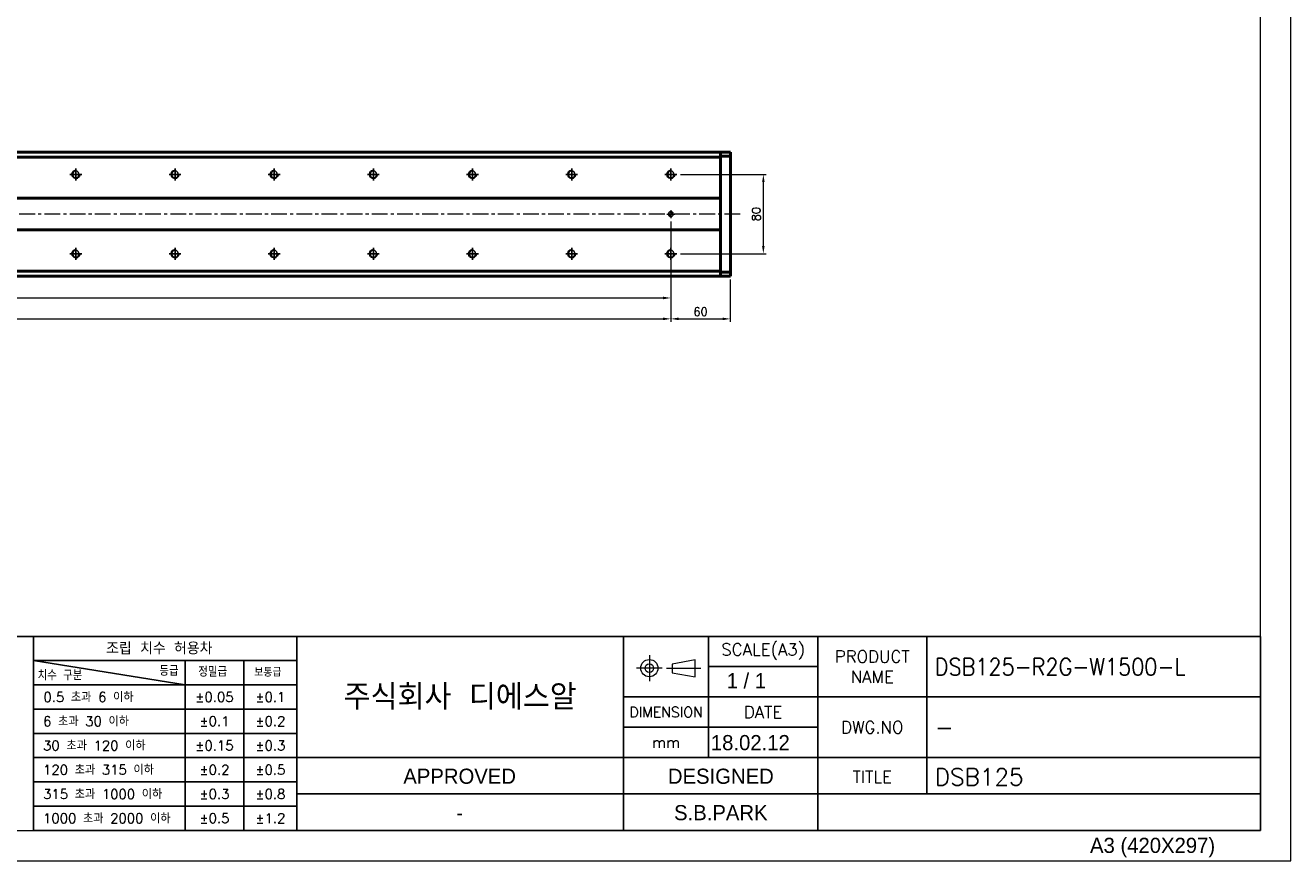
# Model space of a CAD drawing. Header units: millimetres. Extents: x 46891 to 51115, y 6223 to 10345.
# Tile 5 of 7: x 49839 to 51115, y 8529 to 9372. Entities that reach past the tile are written whole.
import ezdxf
from ezdxf.enums import TextEntityAlignment as Align

# ---------------------------------------------------------------- set-up
doc = ezdxf.new("R2010")
doc.units = ezdxf.units.MM
doc.header["$LTSCALE"] = 0.5
doc.linetypes.add('CENTER', pattern=[50.8, 31.75, -6.35, 6.35, -6.35])
doc.layers.get('0').update_dxf_attribs({"lineweight": 20})
doc.layers.add('1', color=1, linetype='CENTER', lineweight=13)
doc.layers.add('외형선(ISO)', color=7, linetype='Continuous', lineweight=50)
for name, color, linetype in [('3', 3, 'Continuous'), ('C', 1, 'CENTER'), ('DIM', 4, 'Continuous')]:
    doc.layers.add(name, color=color, linetype=linetype)
doc.styles.add('ACISOGDT', font='amgdt.shx')
doc.styles.add('DSR TEXT', font='romans.shx', dxfattribs={"bigfont": 'whgtxt.shx'})
doc.styles.get("Standard").update_dxf_attribs({"font": 'romans.shx', "bigfont": 'whgtxt.shx'})
doc.dimstyles.new('DSR', dxfattribs={"dimscale": 2, "dimtxt": 3, "dimasz": 3, "dimexe": 0.5, "dimexo": 0.5, "dimgap": 0.5, "dimtad": 1, "dimdsep": 46, "dimtxsty": 'Standard', "dimcen": 2.5, "dimclrd": 4, "dimclre": 4, "dimclrt": 2, "dimadec": 0, "dimazin": 2, "dimtfac": 1, "dimtmove": 0, "dimatfit": 3, "dimfxl": 0, "dimlwd": -1, "dimlwe": -1, "dimarcsym": 0})

# ---------------------------------------------------------------- blocks, each defined once
blk = doc.blocks.new('A$C13F00394')
for p, q in [((109.11, 28.14), (105.34, 27.43)), ((105.34, 27.43), (105.34, 26.01)), ((109.11, 25.3), (109.11, 28.14)), ((105.34, 26.01), (109.11, 25.3))]:
    blk.add_line(p, q)
for radius in [1.42, 0.71]:
    blk.add_circle((101.56, 26.76), radius)
at = {"layer": '1'}
for p, q in [((101.56, 28.89), (101.56, 24.63)), ((103.69, 26.76), (99.44, 26.76)), ((104.41, 26.76), (110.04, 26.76))]:
    blk.add_line(p, q, dxfattribs=at)
at = {"layer": '3'}
for p, q in [((0, 32), (-207.68, 32)), ((0, 32), (202.32, 32)), ((0, 32), (0, 0)), ((43.43, 32), (43.43, 0)), ((97.32, 32), (97.32, 12)), ((111.32, 32), (111.32, 12)), ((129.32, 32), (129.32, 0)), ((147.32, 32), (147.32, 6)), ((202.32, 32), (202.32, 0)), ((0, 28), (25, 24)), ((43.43, 28), (0, 28)), ((25, 28), (25, 0)), ((34.7, 28), (34.7, 0)), ((111.32, 27), (129.32, 27)), ((43.43, 24), (0, 24)), ((97.32, 22), (202.32, 22)), ((43.43, 20), (0, 20)), ((97.32, 17), (129.32, 17)), ((43.43, 16), (0, 16)), ((0, 12), (129.32, 12)), ((97.32, 12), (97.32, 0)), ((129.32, 12), (202.32, 12)), ((43.43, 8), (0, 8)), ((97.32, 6), (43.43, 6)), ((129.32, 6), (97.32, 6)), ((202.32, 6), (129.32, 6)), ((43.43, 4), (0, 4)), ((0, 0), (202.32, 0))]:
    blk.add_line(p, q, dxfattribs=at)
at = {"color": 0, "style": 'DSR TEXT'}
for s, height, p in [('조립 치수 허용차', 2, (11.97, 29.02)), ('등급', 1.5, (20.77, 25.52)), ('치수 구분', 1.5, (0.69, 24.78)), ('정밀급', 1.5, (27.18, 25.37)), ('보통급', 1.3, (36.41, 25.38)), (' 0.5 초과 6 이하', 1.6, (0.56, 21.19)), (' 6 초과 30 이하', 1.6, (0.49, 17.19)), (' 30 초과 120 이하', 1.6, (0.49, 13.19)), (' 120 초과 315 이하', 1.6, (0.49, 9.19)), (' 315 초과 1000 이하', 1.6, (0.49, 5.19)), (' 1000 초과 2000 이하', 1.6, (0.49, 1.19))]:
    blk.add_text(s, height=height, dxfattribs=at).set_placement(p)
at = {"color": 7, "style": 'ACISOGDT'}
for s, p in [('APPROVED', (70.28, 8.93)), ('DESIGNED', (113.35, 8.93))]:
    blk.add_text(s, height=2.5, dxfattribs=at).set_placement(p, align=Align.MIDDLE_CENTER)
at = {"color": 7, "attachment_point": 5, "style": 'DSR TEXT'}
for s, insert, char_height in [('SCALE(A3)', (120.32, 29.5), 2), ('PRODUCT\\PNAME', (138.32, 27), 2), ('주식회사 디에스알', (70.37, 22), 4.2), ('DIMENSION', (104.32, 19.5), 1.7), ('DATE', (120.32, 19.5), 2), ('DWG.NO', (138.32, 17), 2), ('mm', (104.32, 14.5), 1.8), ('TITLE', (138.32, 8.83), 2)]:
    blk.add_mtext(s, dxfattribs=dict(at, insert=insert, char_height=char_height))
at = {"color": 0, "char_height": 1.6, "attachment_point": 5, "style": 'DSR TEXT'}
for s, insert in [('%%P0.05', (29.85, 22)), ('%%P0.1', (39.07, 22)), ('%%P0.1', (29.85, 18)), ('%%P0.2', (39.07, 18)), ('%%P0.15', (29.85, 14)), ('%%P0.3', (39.07, 14)), ('%%P0.2', (29.85, 10)), ('%%P0.5', (39.07, 10)), ('%%P0.3', (29.85, 6)), ('%%P0.8', (39.07, 6)), ('%%P0.5', (29.85, 2)), ('%%P1.2', (39.07, 2))]:
    blk.add_mtext(s, dxfattribs=dict(at, insert=insert))
blk = doc.blocks.new('A$C1C1952E1')
at = {"color": 1}
blk.add_lwpolyline([(0, 0), (420, 0), (420, 297), (0, 297)], close=True, dxfattribs=at)
at = {"color": 3}
blk.add_lwpolyline([(5, 5), (415, 5), (415, 292), (5, 292)], close=True, dxfattribs=at)
at = {"color": 7, "style": 'ACISOGDT'}
blk.add_text('A3 (420X297)', height=2.5, dxfattribs=at).set_placement((386.91, 1.28))
blk = doc.blocks.new('A$C33E56CC6')
h = blk.add_hatch()
h.set_pattern_fill('ANSI31', color=256, style=0)
h.set_pattern_definition([(45, (-7065.45672, -6508.5399), (-0.0883883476, 0.0883883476), [])])
h.paths.add_polyline_path([(4, 6.5, 0.414214), (1.5, 4), (4, 4)])
h.paths.add_polyline_path([(6.5, 4), (4, 4), (4, 1.5, 0.414214)])
blk.add_circle((4, 4), 2.5)
at = {"layer": '1'}
for p, q in [((0, 4), (8, 4)), ((4, 0), (4, 8))]:
    blk.add_line(p, q, dxfattribs=at)
blk = doc.blocks.new('tap8')
blk.add_circle((0, 0), 3.4)
at = {"layer": 'C', "color": 1, "linetype": 'CENTER'}
for p, q in [((-6, 0), (6, 0)), ((0, -6), (0, 6))]:
    blk.add_line(p, q, dxfattribs=at)
at = {"layer": 'DIM', "color": 3}
blk.add_arc((0, 0), 4, 263.8455, 189.4314, dxfattribs=at)
blk = doc.blocks.new('*D117')
at = {"color": 1, "linetype": 'ByBlock'}
for p, q in [((48790.2, 9173.6), (48790.2, 9093.6)), ((50490.2, 9173.6), (50490.2, 9093.6)), ((48798, 9096.6), (50482.4, 9096.6))]:
    blk.add_line(p, q, dxfattribs=at)
at = {"color": 1}
for points in [[(48798, 9097.9), (48798, 9095.3), (48790.2, 9096.6)], [(50482.4, 9097.9), (50482.4, 9095.3), (50490.2, 9096.6)]]:
    blk.add_solid(points, dxfattribs=at)
at = {"layer": 'Defpoints', "color": 0}
for p in [(48790.2, 9177.2), (50490.2, 9177.2), (50490.2, 9096.6)]:
    blk.add_point(p, dxfattribs=at)
at = {"color": 3, "insert": (49640.2, 9103.8), "char_height": 8.4, "attachment_point": 5, "style": 'DSR TEXT'}
blk.add_mtext('1700%%P0.02', dxfattribs=at)
blk = doc.blocks.new('*D118')
at = {"color": 1, "linetype": 'ByBlock'}
for p, q in [((48790.2, 9130), (48790.2, 9072.5)), ((50490.2, 9130), (50490.2, 9072.5)), ((48798, 9075.5), (50482.4, 9075.5))]:
    blk.add_line(p, q, dxfattribs=at)
at = {"color": 1}
for points in [[(48798, 9076.8), (48798, 9074.2), (48790.2, 9075.5)], [(50482.4, 9076.8), (50482.4, 9074.2), (50490.2, 9075.5)]]:
    blk.add_solid(points, dxfattribs=at)
at = {"layer": 'Defpoints', "color": 0}
for p in [(48790.2, 9133.6), (50490.2, 9133.6), (50490.2, 9075.5)]:
    blk.add_point(p, dxfattribs=at)
at = {"color": 3, "insert": (49640.2, 9082.7), "char_height": 8.4, "attachment_point": 5, "style": 'DSR TEXT'}
blk.add_mtext('17X100PITCH=1700', dxfattribs=at)
blk = doc.blocks.new('*D119')
at = {"color": 1, "linetype": 'ByBlock'}
for p, q in [((50490.2, 9130), (50490.2, 9072.5)), ((50550.2, 9115.1), (50550.2, 9072.5)), ((50498, 9075.5), (50542.4, 9075.5))]:
    blk.add_line(p, q, dxfattribs=at)
at = {"color": 1}
for points in [[(50498, 9076.8), (50498, 9074.2), (50490.2, 9075.5)], [(50542.4, 9076.8), (50542.4, 9074.2), (50550.2, 9075.5)]]:
    blk.add_solid(points, dxfattribs=at)
at = {"layer": 'Defpoints', "color": 0}
for p in [(50490.2, 9133.6), (50550.2, 9118.7), (50550.2, 9075.5)]:
    blk.add_point(p, dxfattribs=at)
at = {"color": 3, "insert": (50520.2, 9082.7), "char_height": 8.4, "attachment_point": 5, "style": 'DSR TEXT'}
blk.add_mtext('60', dxfattribs=at)
blk = doc.blocks.new('*D121')
at = {"color": 1, "linetype": 'ByBlock'}
for p, q in [((50499.9, 9221.2), (50586.5, 9221.2)), ((50583.5, 9149), (50583.5, 9213.4)), ((50499.9, 9141.2), (50586.5, 9141.2))]:
    blk.add_line(p, q, dxfattribs=at)
at = {"color": 1}
for points in [[(50582.2, 9213.4), (50584.8, 9213.4), (50583.5, 9221.2)], [(50582.2, 9149), (50584.8, 9149), (50583.5, 9141.2)]]:
    blk.add_solid(points, dxfattribs=at)
at = {"layer": 'Defpoints', "color": 0}
for p in [(50496.3, 9221.2), (50583.5, 9221.2), (50496.3, 9141.2)]:
    blk.add_point(p, dxfattribs=at)
at = {"color": 3, "insert": (50576.3, 9181.2), "char_height": 8.4, "attachment_point": 5, "rotation": 90, "style": 'DSR TEXT'}
blk.add_mtext('80', dxfattribs=at)

msp = doc.modelspace()

# ---------------------------------------------------------------- linework, layer by layer
at = {"layer": '1'}
msp.add_line((50560.2079, 9181.20272), (48740.2079, 9181.20272), dxfattribs=at)
at = {"layer": '3'}
for p in [(51084.73828, 8755.28101), (49847.4003, 8559.57464)]:
    msp.add_line(p, (51084.73828, 8559.57464), dxfattribs=at)
at = {"layer": '외형선(ISO)'}
for p, q in [((50540.2079, 9243.70272), (48760.2079, 9243.70272)), ((50540.2079, 9243.70272), (50540.2079, 9242.82404)), ((50540.2079, 9242.82404), (50540.2079, 9243.70272)), ((50540.2079, 9243.70272), (50550.2079, 9243.70272)), ((50540.2079, 9238.70272), (50540.2079, 9242.82404)), ((50540.2079, 9242.82404), (50540.2079, 9239.70272)), ((50540.2079, 9239.70272), (50550.2079, 9239.70272)), ((50550.2079, 9243.70272), (50550.2079, 9242.82404)), ((50550.2079, 9239.70272), (50550.2079, 9242.82404)), ((50550.2079, 9122.70272), (50550.2079, 9239.70272)), ((50540.2079, 9238.70272), (48760.2079, 9238.70272)), ((50540.2079, 9197.20272), (50540.2079, 9238.70272)), ((48760.2079, 9197.20272), (50540.2079, 9197.20272)), ((50540.2079, 9196.34917), (50540.2079, 9197.20272)), ((50540.2079, 9195.99561), (50540.2079, 9196.34917)), ((50540.2079, 9166.40983), (50540.2079, 9195.99561)), ((50540.2079, 9195.99561), (50540.2079, 9166.40983)), ((50540.2079, 9165.20272), (48760.2079, 9165.20272)), ((50540.2079, 9166.05627), (50540.2079, 9166.40983)), ((50540.2079, 9165.20272), (50540.2079, 9166.05627)), ((50540.2079, 9123.70272), (50540.2079, 9165.20272)), ((48760.2079, 9123.70272), (50540.2079, 9123.70272)), ((50540.2079, 9118.70272), (48760.2079, 9118.70272)), ((50540.2079, 9119.5814), (50540.2079, 9123.70272)), ((50540.2079, 9122.70272), (50540.2079, 9119.5814)), ((50540.2079, 9122.70272), (50550.2079, 9122.70272)), ((50540.2079, 9119.5814), (50540.2079, 9118.70272)), ((50540.2079, 9118.70272), (50540.2079, 9119.5814)), ((50540.2079, 9118.70272), (50550.2079, 9118.70272)), ((50550.2079, 9119.5814), (50550.2079, 9122.70272)), ((50550.2079, 9119.5814), (50550.2079, 9118.70272))]:
    msp.add_line(p, q, dxfattribs=at)

# ---------------------------------------------------------------- block references
at = {"xscale": 6.115824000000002, "yscale": 6.115824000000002, "zscale": 6.115824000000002}
for name, p in [('A$C1C1952E1', (48546.67132, 8528.99552)), ('A$C13F00394', (49847.4003, 8559.57464))]:
    msp.add_blockref(name, p, dxfattribs=at)
at = {"xscale": -1}
for name, p, rotation in [('tap8', (49890.2079, 9221.20272), 90), ('tap8', (49990.2079, 9221.20272), 90), ('tap8', (50090.2079, 9221.20272), 90), ('tap8', (50190.2079, 9221.20272), 90), ('tap8', (50290.2079, 9221.20272), 90), ('tap8', (50390.2079, 9221.20272), 90), ('tap8', (50490.2079, 9221.20272), 90), ('A$C33E56CC6', (50486.2079, 9185.20272), 180), ('tap8', (49890.2079, 9141.20272), 90), ('tap8', (49990.2079, 9141.20272), 90), ('tap8', (50090.2079, 9141.20272), 90), ('tap8', (50190.2079, 9141.20272), 90), ('tap8', (50290.2079, 9141.20272), 90), ('tap8', (50390.2079, 9141.20272), 90), ('tap8', (50490.2079, 9141.20272), 90)]:
    msp.add_blockref(name, p, dxfattribs=dict(at, rotation=rotation))

# ---------------------------------------------------------------- texts
at = {"color": 2, "style": 'DSR TEXT', "width": 0.9}
msp.add_text('DSB125-R2G-W1500-L', height=17.1243072, dxfattribs=at).set_placement((50756.38313, 8716.02753))
at = {"color": 2}
for s, height, style, p in [('1 / 1', 15.28956, 'ACISOGDT', (50546.47296, 8702.85966)), ('18.02.12', 15.28956, 'ACISOGDT', (50530.58385, 8640.45354)), ('-', 17.12431, 'DSR TEXT', (50756.38313, 8654.86929)), ('DSB125', 17.124307, 'DSR TEXT', (50756.38313, 8604.87439))]:
    msp.add_text(s, height=height, dxfattribs=dict(at, style=style)).set_placement(p)
at = {"color": 2, "style": 'ACISOGDT'}
for s, p in [('-', (50277.23841, 8577.46462)), ('S.B.PARK', (50540.60608, 8577.46462))]:
    msp.add_text(s, height=15.28956, dxfattribs=at).set_placement(p, align=Align.MIDDLE_CENTER)

# ---------------------------------------------------------------- dimensions: what is measured, and where the dimension line sits
dim = msp.add_linear_dim(base=(50583.45724, 9221.20272), p1=(50496.25487, 9141.20272), p2=(50496.25487, 9221.20272), angle=270, dimstyle='DSR', override={"dimscale": 3, "dimtxt": 2.8, "dimasz": 2.600136, "dimexe": 1, "dimexo": 1.2, "dimgap": 1, "dimdec": 4, "dimtxsty": 'DSR TEXT', "dimclrd": 1, "dimclre": 1, "dimclrt": 3, "dimtdec": 4, "dimtix": 1})
dim.commit()
dim.dimension.update_dxf_attribs({"geometry": '*D121', "text_midpoint": (50576.25724, 9181.20272)})
for base, p1, p2, text, picture, middle in [((50490.2079, 9096.57944), (48790.2079, 9177.20272), (50490.2079, 9177.20272), '<>%%P0.02', '*D117', (49640.2079, 9103.77944)), ((50490.2079, 9075.46778), (48790.2079, 9133.59108), (50490.2079, 9133.59108), '17X100PITCH=<>', '*D118', (49640.2079, 9082.66778))]:
    dim = msp.add_linear_dim(base=base, p1=p1, p2=p2, text=text, dimstyle='DSR', override={"dimscale": 3, "dimtxt": 2.8, "dimasz": 2.600136, "dimexe": 1, "dimexo": 1.2, "dimgap": 1, "dimdec": 4, "dimtxsty": 'DSR TEXT', "dimclrd": 1, "dimclre": 1, "dimclrt": 3, "dimtdec": 4, "dimtix": 1})
    dim.commit()
    dim.dimension.update_dxf_attribs({"geometry": picture, "text_midpoint": middle})
dim = msp.add_linear_dim(base=(50550.2079, 9075.46778), p1=(50490.2079, 9133.59108), p2=(50550.2079, 9118.70272), dimstyle='DSR', override={"dimscale": 3, "dimtxt": 2.8, "dimasz": 2.600136, "dimexe": 1, "dimexo": 1.2, "dimgap": 1, "dimdec": 4, "dimtxsty": 'DSR TEXT', "dimclrd": 1, "dimclre": 1, "dimclrt": 3, "dimtdec": 4, "dimtix": 1})
dim.commit()
dim.dimension.update_dxf_attribs({"geometry": '*D119', "text_midpoint": (50520.2079, 9082.66778)})

doc.saveas('drawing.dxf')
